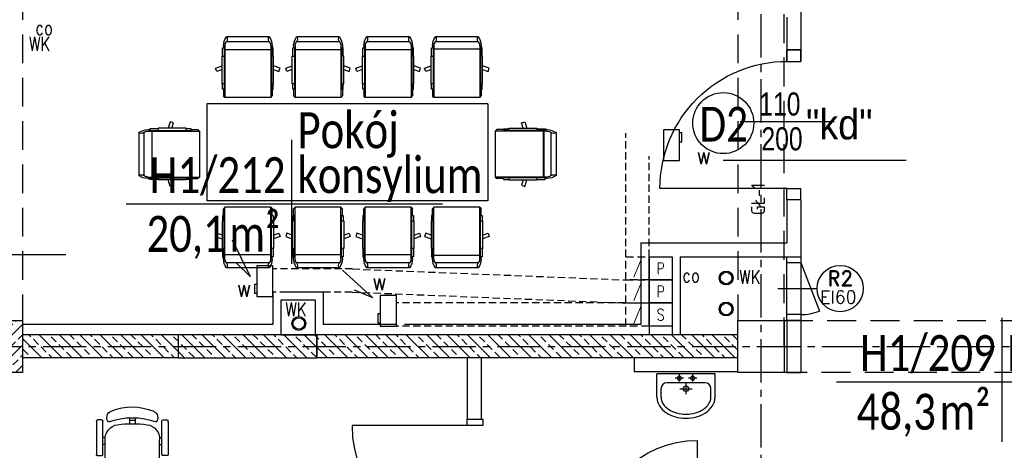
# Model space of a CAD drawing. Header units: millimetres. Extents: x 20447 to 23253, y -8211 to -4238.
# Tile 7 of 18: x 20900 to 21753, y -6215 to -5843. Entities that reach past the tile are written whole.
import ezdxf
from ezdxf.enums import TextEntityAlignment as Align

# ---------------------------------------------------------------- set-up
doc = ezdxf.new("R2010")
doc.units = ezdxf.units.MM
for name, pattern in [('CENTER2', [1.125, 0.75, -0.125, 0.125, -0.125]), ('DASHED', [0.75, 0.5, -0.25]), ('HIDDEN', [0.375, 0.25, -0.125]), ('HIDDEN2', [0.1875, 0.125, -0.0625])]:
    doc.linetypes.add(name, pattern=pattern)
for name, color, linetype in [('_A_metki', 19, 'Continuous'), ('DRZWIOPIS', 250, 'Continuous'), ('GRAWITACJE', 1, 'HIDDEN2'), ('KRESKOWANIE', 250, 'Continuous'), ('ML-opis grzejniki', 1, 'Continuous'), ('NAZWY_POM_ARCHITEKTURA', 7, 'Continuous'), ('opisy', 2, 'Continuous'), ('OSIE', 1, 'CENTER2'), ('PODCIAGI', 251, 'DASHED'), ('s-piony c.o', 1, 'Continuous'), ('SANITARNE', 3, 'Continuous'), ('SCIANY_ŻELBETOWE', 250, 'Continuous'), ('SLUPY', 250, 'Continuous'), ('SLUSARKA', 7, 'Continuous'), ('STOLDRZWI', 7, 'Continuous'), ('TECHNOLOGIA', 5, 'Continuous'), ('wentylatorki', 3, 'Continuous'), ('WIDOK', 250, 'Continuous'), ('WODKAN', 3, 'Continuous')]:
    doc.layers.add(name, color=color, linetype=linetype)
doc.layers.add('ŚCIANY_STARE', color=250, linetype='Continuous', lineweight=25)
doc.styles.add('ARIAL', font='arial.ttf', dxfattribs={"width": 0.9})
doc.styles.add('MM', font='calibri.ttf', dxfattribs={"width": 0.6, "height": 15})
doc.styles.add('ROMAND', font='romand', dxfattribs={"height": 20})
doc.styles.add('ROMANS', font='ROMANS.shx', dxfattribs={"width": 0.6})

# ---------------------------------------------------------------- blocks, each defined once
blk = doc.blocks.new('DRZWI_D11W_90')
for p, q in [((5, 12), (5, 102)), ((50, 40.83), (50, -28.83))]:
    blk.add_line(p, q)
for points in [[(0, 0), (5, 0), (5, 12), (0, 12)], [(95, 0), (100, 0), (100, 12), (95, 12)]]:
    blk.add_lwpolyline(points, close=True)
blk.add_arc((5, 12), 90, 0, 90)
blk = doc.blocks.new('umywalka_50')
for p, q in [((25.2, 0), (-25.2, 0)), ((-25.2, -19.99), (-25.2, 0)), ((25.2, -19.99), (25.2, 0)), ((16.6, -7.54), (-16.6, -7.54)), ((-2.18, -3.63), (-9.46, -3.63)), ((-5.76, -0.52), (-5.76, -6.51)), ((0, -7.66), (0, -17.6)), ((9.41, -3.63), (2.25, -3.63)), ((5.76, -0.52), (5.76, -6.51)), ((-21.6, -19.99), (-21.6, -12.54)), ((-5.31, -12.81), (5.36, -12.81)), ((21.6, -19.99), (21.6, -12.54))]:
    blk.add_line(p, q)
for centre, radius in [((-5.76, -3.63), 1.76), ((5.76, -3.63), 1.76), ((0.02, -12.81), 2.4)]:
    blk.add_circle(centre, radius)
for centre, radius, start, end in [((-16.6, -12.54), 5, 90, 180), ((16.6, -12.54), 5, 0, 90), ((-11.09, -19.99), 14.11, 180, 212.82584), ((-11.09, -19.99), 10.51, 180, 212.82584), ((11.09, -19.99), 10.51, 327.17416, 0), ((11.09, -19.99), 14.11, 327.17416, 0), ((-5.78, -16.57), 20.43, 212.82584, 237.29558), ((-5.78, -16.57), 16.83, 212.82584, 237.29558), ((-2.29, -11.13), 26.89, 237.29558, 255.10609), ((-2.29, -11.13), 23.29, 237.29558, 255.10609), ((0, -2.52), 32.2, 255.10609, 270), ((0, -2.52), 32.2, 270, 284.89391), ((2.29, -11.13), 23.29, 284.89391, 302.70442), ((2.29, -11.13), 26.89, 284.89391, 302.70442), ((5.78, -16.57), 16.83, 302.70442, 327.17416), ((5.78, -16.57), 20.43, 302.70442, 327.17416), ((0, -2.52), 35.8, 255.10609, 270), ((0, -2.52), 35.8, 270, 284.89391)]:
    blk.add_arc(centre, radius, start, end)
blk = doc.blocks.new('A$C7F644541')
at = {"layer": 'SLUSARKA', "ltscale": 50}
for p, q in [((84.85, 164.05), (91.92, 171.12)), ((100.41, 162.63), (91.92, 171.12)), ((93.34, 155.56), (84.85, 164.05)), ((93.34, 155.56), (100.41, 162.63)), ((76.95, 98.4), (27.69, 147.66)), ((0, 79.2), (7.07, 86.27)), ((15.56, 77.78), (7.07, 86.27)), ((0, 79.2), (8.49, 70.71)), ((8.49, 70.71), (15.56, 77.78)), ((15.56, 77.78), (93.34, 0))]:
    blk.add_line(p, q, dxfattribs=at)
blk.add_arc((15.56, 77.78), 110, 315, 45, dxfattribs=at)
at = {"layer": 'ŚCIANY_STARE', "ltscale": 50}
for p, q in [((91.92, 171.12), (100.41, 162.63)), ((0, 79.2), (8.49, 70.71))]:
    blk.add_line(p, q, dxfattribs=at)
blk = doc.blocks.new('*U1666')
at = {"layer": '_A_metki', "color": 1}
for points in [[(50, 21.37), (50, -20)], [(-5.26, 0), (100.46, 0)]]:
    blk.add_lwpolyline(points, dxfattribs=at)
at = {"layer": '_A_metki', "insert": (46.18, -4), "char_height": 12, "width": 19.7618, "attachment_point": 3, "line_spacing_factor": 0.8, "style": 'MM'}
blk.add_mtext('{\\W0.8;m²}', dxfattribs=at)
at = {"layer": '_A_metki', "style": 'MM', "width": 0.8}
for tag, p in [('NAZWA 1', (52, 15)), ('NAZWA 2', (52, 0))]:
    blk.add_attdef(tag, text='', height=12, dxfattribs=at).set_placement(p, align=Align.BOTTOM_LEFT)
for tag, p in [('nr pom.', (48, 0)), ('POW', (24.18, -21.08))]:
    blk.add_attdef(tag, text='', height=12, dxfattribs=at).set_placement(p, align=Align.BOTTOM_RIGHT)
at = {"layer": '_A_metki', "style": 'MM', "oblique": 15, "width": 0.8}
blk.add_attdef('posadzka', text='', height=12, dxfattribs=at).set_placement((52, -4), align=Align.TOP_LEFT)
at = {"layer": '_A_metki', "style": 'MM', "width": 0.8}
blk.add_attdef('POW.', text='', height=12, dxfattribs=at).set_placement((28, -4), align=Align.TOP_RIGHT)
blk = doc.blocks.new('FOTEL_DO_BIURKA1')
at = {"layer": 'TECHNOLOGIA'}
for p, q in [((-30.52, -19.02), (-30.52, 10.27)), ((-30.02, 10.77), (-25.66, 10.77)), ((-25.16, 10.27), (-25.16, -19.02)), ((-23.03, 13.87), (-23.03, -2.93)), ((24.17, 13.87), (24.17, -2.93)), ((26.17, 10.27), (26.17, -19.13)), ((30.97, 10.77), (26.67, 10.77)), ((31.47, -18.13), (31.47, 10.27)), ((-22.96, 1.17), (-25.06, 1.17)), ((24.17, 1.17), (26.27, 1.17)), ((-22.93, -4.83), (-25.13, -4.83)), ((24.07, -4.83), (26.27, -4.83)), ((-1.9, -21.9), (-1.9, -16.72)), ((3.03, -21.9), (3.03, -16.71)), ((-26.16, -20.02), (-29.52, -20.02)), ((3.04, -19.58), (-1.89, -19.58)), ((27.17, -20.13), (29.47, -20.13)), ((29.47, -20.13), (30.47, -20.13)), ((31.47, -18.13), (31.47, -19.13))]:
    blk.add_line(p, q, dxfattribs=at)
for centre, radius, start, end in [((-10.14, 14.92), 12.94, 99.71676, 185.50292), ((0.52, -76.72), 105.2, 82.92886, 97.07114), ((11.29, 14.92), 12.94, 354.49708, 80.28324), ((-30.02, 10.27), 0.5, 90, 180), ((-25.66, 10.27), 0.5, 360, 90), ((26.67, 10.27), 0.5, 90, 180), ((30.97, 10.27), 0.5, 360, 90), ((-10.41, -3.43), 12.63, 178.15894, 261.71383), ((11.55, -3.43), 12.63, 278.28617, 1.84106), ((0.57, 82.57), 99.33, 262.59599, 277.40401), ((-29.52, -19.02), 1, 180, 270), ((-26.16, -19.02), 1, 270, 360), ((-15.78, -22.18), 5.8, 138.43067, 251.02872), ((0.57, 38.88), 60.84, 250.10802, 289.89198), ((16.79, -22.09), 5.85, 292.74239, 39.99086), ((27.17, -19.13), 1, 180, 270), ((30.47, -19.13), 1, 270, 360), ((0.47, 16.44), 47.7, 247.64119, 292.92377)]:
    blk.add_arc(centre, radius, start, end, dxfattribs=at)
blk = doc.blocks.new('A$7E991911233A2D2')
at = {"layer": 'TECHNOLOGIA', "extrusion": (-1.22465e-16, 7.4988e-33, -1)}
for p, q in [((89.26, 388.79), (129.28, 388.79)), ((85.8, 370.81), (85.8, 378.58)), ((85.8, 378.58), (87.34, 378.58)), ((86.5, 380.34), (86.5, 378.58)), ((87.34, 378.58), (87.34, 339.87)), ((87.96, 380.3), (87.96, 332.21)), ((87.96, 377.31), (130.57, 377.31)), ((87.96, 376.79), (130.57, 376.79)), ((87.96, 376.7), (130.57, 376.7)), ((89.26, 384.03), (129.28, 384.03)), ((130.57, 380.3), (130.57, 332.21)), ((132.74, 378.58), (131.2, 378.58)), ((131.2, 378.58), (131.2, 339.87)), ((132.03, 380.34), (132.03, 378.58)), ((132.74, 370.81), (132.74, 378.58)), ((85.22, 370.81), (87.34, 370.81)), ((85.22, 344.79), (85.22, 370.81)), ((87.34, 370.81), (87.34, 344.79)), ((133.31, 370.81), (131.2, 370.81)), ((131.2, 370.81), (131.2, 344.79)), ((133.31, 344.79), (133.31, 370.81)), ((79.22, 359.65), (85.22, 361.6)), ((80.22, 356.55), (79.22, 359.65)), ((85.22, 358.17), (80.22, 356.55)), ((139.32, 359.65), (133.31, 361.6)), ((133.31, 358.17), (138.31, 356.55)), ((138.31, 356.55), (139.32, 359.65)), ((87.34, 344.79), (85.22, 344.79)), ((85.8, 339.87), (85.8, 344.79)), ((87.34, 339.87), (85.8, 339.87)), ((86.5, 339.87), (86.5, 333.67)), ((131.2, 344.79), (133.31, 344.79)), ((131.2, 339.87), (132.74, 339.87)), ((132.03, 339.87), (132.03, 333.67)), ((132.74, 339.87), (132.74, 344.79)), ((87.96, 332.21), (86.5, 333.67)), ((87.96, 332.21), (130.57, 332.21)), ((130.57, 332.21), (132.03, 333.67)), ((29.14, 326.4), (27.19, 320.39)), ((32.24, 325.39), (29.14, 326.4)), ((30.61, 320.39), (32.24, 325.39)), ((152.6, 325.36), (152.6, 63.43)), ((0, 316.36), (0, 276.34)), ((4.76, 316.36), (4.76, 276.34)), ((8.45, 319.12), (10.2, 319.12)), ((8.49, 317.66), (56.58, 317.66)), ((17.98, 319.82), (10.2, 319.82)), ((10.2, 319.82), (10.2, 318.28)), ((10.2, 318.28), (48.91, 318.28)), ((11.48, 317.66), (11.48, 275.05)), ((17.98, 320.39), (17.98, 318.28)), ((43.99, 320.39), (17.98, 320.39)), ((17.98, 318.28), (43.99, 318.28)), ((43.99, 318.28), (43.99, 320.39)), ((48.91, 319.82), (43.99, 319.82)), ((48.91, 318.28), (48.91, 319.82)), ((48.91, 319.12), (55.11, 319.12)), ((56.58, 317.66), (55.11, 319.12)), ((56.58, 317.66), (56.58, 275.05)), ((8.45, 273.58), (10.2, 273.58)), ((8.49, 275.05), (56.58, 275.05)), ((10.2, 272.88), (10.2, 274.42)), ((10.2, 274.42), (48.91, 274.42)), ((17.98, 272.88), (10.2, 272.88)), ((17.98, 272.31), (17.98, 274.42)), ((17.98, 274.42), (43.99, 274.42)), ((43.99, 272.31), (17.98, 272.31)), ((29.14, 266.3), (27.19, 272.31)), ((32.24, 267.31), (29.14, 266.3)), ((30.61, 272.31), (32.24, 267.31)), ((43.99, 274.42), (43.99, 272.31)), ((48.91, 272.88), (43.99, 272.88)), ((48.91, 274.42), (48.91, 272.88)), ((48.91, 273.58), (55.11, 273.58)), ((56.58, 275.05), (55.11, 273.58)), ((29.14, 262.4), (27.19, 256.4)), ((32.24, 261.4), (29.14, 262.4)), ((30.61, 256.4), (32.24, 261.4)), ((0, 252.37), (0, 212.34)), ((4.76, 252.37), (4.76, 212.34)), ((8.45, 255.12), (10.2, 255.12)), ((8.49, 253.66), (56.58, 253.66)), ((17.98, 255.83), (10.2, 255.83)), ((10.2, 255.83), (10.2, 254.28)), ((10.2, 254.28), (48.91, 254.28)), ((12.08, 253.66), (12.08, 211.05)), ((17.98, 256.4), (17.98, 254.28)), ((43.99, 256.4), (17.98, 256.4)), ((17.98, 254.28), (43.99, 254.28)), ((43.99, 254.28), (43.99, 256.4)), ((48.91, 255.83), (43.99, 255.83)), ((48.91, 254.28), (48.91, 255.83)), ((48.91, 255.12), (55.11, 255.12)), ((56.58, 253.66), (55.11, 255.12)), ((56.58, 253.66), (56.58, 211.05)), ((8.49, 211.05), (56.58, 211.05)), ((56.58, 211.05), (55.11, 209.59)), ((8.45, 209.59), (10.2, 209.59)), ((10.2, 208.88), (10.2, 210.43)), ((10.2, 210.43), (48.91, 210.43)), ((17.98, 208.88), (10.2, 208.88)), ((17.98, 208.31), (17.98, 210.43)), ((17.98, 210.43), (43.99, 210.43)), ((43.99, 208.31), (17.98, 208.31)), ((29.14, 202.31), (27.19, 208.31)), ((32.24, 203.31), (29.14, 202.31)), ((30.61, 208.31), (32.24, 203.31)), ((43.99, 210.43), (43.99, 208.31)), ((48.91, 208.88), (43.99, 208.88)), ((48.91, 210.43), (48.91, 208.88)), ((48.91, 209.59), (55.11, 209.59)), ((29.14, 197.02), (27.19, 191.01)), ((32.24, 196.01), (29.14, 197.02)), ((30.61, 191.01), (32.24, 196.01)), ((0, 186.98), (0, 146.95)), ((0.15, 186.87), (0.15, 147.06)), ((4.76, 186.98), (4.76, 146.95)), ((8.45, 189.73), (10.2, 189.73)), ((8.49, 188.27), (56.58, 188.27)), ((17.98, 190.44), (10.2, 190.44)), ((10.2, 190.44), (10.2, 188.89)), ((10.2, 188.89), (48.91, 188.89)), ((12.08, 188.27), (12.08, 145.66)), ((17.98, 191.01), (17.98, 188.89)), ((43.99, 191.01), (17.98, 191.01)), ((17.98, 188.89), (43.99, 188.89)), ((43.99, 188.89), (43.99, 191.01)), ((48.91, 190.44), (43.99, 190.44)), ((48.91, 188.89), (48.91, 190.44)), ((48.91, 189.73), (55.11, 189.73)), ((56.58, 188.27), (55.11, 189.73)), ((56.58, 188.27), (56.58, 145.66)), ((8.45, 144.2), (10.2, 144.2)), ((8.49, 145.66), (56.58, 145.66)), ((10.2, 143.5), (10.2, 145.04)), ((10.2, 145.04), (48.91, 145.04)), ((17.98, 143.5), (10.2, 143.5)), ((17.98, 142.92), (17.98, 145.04)), ((17.98, 145.04), (43.99, 145.04)), ((43.99, 142.92), (17.98, 142.92)), ((29.14, 136.92), (27.19, 142.92)), ((32.24, 137.92), (29.14, 136.92)), ((30.61, 142.92), (32.24, 137.92)), ((43.99, 145.04), (43.99, 142.92)), ((48.91, 143.5), (43.99, 143.5)), ((48.91, 145.04), (48.91, 143.5)), ((48.91, 144.2), (55.11, 144.2)), ((56.58, 145.66), (55.11, 144.2)), ((29.14, 131.63), (27.19, 125.62)), ((32.24, 130.62), (29.14, 131.63)), ((30.61, 125.62), (32.24, 130.62)), ((0, 121.59), (0, 81.57)), ((4.76, 121.59), (4.76, 81.57)), ((8.45, 124.35), (10.2, 124.35)), ((8.49, 122.88), (56.58, 122.88)), ((17.98, 125.05), (10.2, 125.05)), ((10.2, 125.05), (10.2, 123.51)), ((10.2, 123.51), (48.91, 123.51)), ((12.08, 122.88), (12.08, 80.28)), ((17.98, 125.62), (17.98, 123.51)), ((43.99, 125.62), (17.98, 125.62)), ((17.98, 123.51), (43.99, 123.51)), ((43.99, 123.51), (43.99, 125.62)), ((48.91, 125.05), (43.99, 125.05)), ((48.91, 123.51), (48.91, 125.05)), ((48.91, 124.35), (55.11, 124.35)), ((56.58, 122.88), (55.11, 124.35)), ((56.58, 122.88), (56.58, 80.28)), ((8.45, 78.81), (10.2, 78.81)), ((8.49, 80.28), (56.58, 80.28)), ((10.2, 78.11), (10.2, 79.65)), ((10.2, 79.65), (48.91, 79.65)), ((17.98, 78.11), (10.2, 78.11)), ((17.98, 77.54), (17.98, 79.65)), ((17.98, 79.65), (43.99, 79.65)), ((43.99, 77.54), (17.98, 77.54)), ((29.14, 71.53), (27.19, 77.54)), ((30.61, 77.54), (32.24, 72.54)), ((43.99, 79.65), (43.99, 77.54)), ((48.91, 78.11), (43.99, 78.11)), ((48.91, 79.65), (48.91, 78.11)), ((48.91, 78.81), (55.11, 78.81)), ((56.58, 80.28), (55.11, 78.81)), ((32.24, 72.54), (29.14, 71.53)), ((87.96, 56.58), (86.5, 55.11)), ((86.5, 48.91), (86.5, 55.11)), ((87.96, 56.58), (130.57, 56.58)), ((87.96, 8.49), (87.96, 56.58)), ((130.57, 8.49), (130.57, 56.58)), ((130.57, 56.58), (132.03, 55.11)), ((132.03, 48.91), (132.03, 55.11)), ((87.34, 48.91), (85.8, 48.91)), ((85.8, 48.91), (85.8, 43.99)), ((87.34, 10.2), (87.34, 48.91)), ((131.2, 10.2), (131.2, 48.91)), ((131.2, 48.91), (132.74, 48.91)), ((132.74, 48.91), (132.74, 43.99)), ((87.34, 43.99), (85.22, 43.99)), ((85.22, 43.99), (85.22, 17.98)), ((87.34, 17.98), (87.34, 43.99)), ((131.2, 17.98), (131.2, 43.99)), ((131.2, 43.99), (133.31, 43.99)), ((133.31, 43.99), (133.31, 17.98)), ((80.22, 32.24), (79.22, 29.14)), ((79.22, 29.14), (85.22, 27.19)), ((85.22, 30.61), (80.22, 32.24)), ((133.31, 30.61), (138.31, 32.24)), ((139.32, 29.14), (133.31, 27.19)), ((138.31, 32.24), (139.32, 29.14)), ((85.22, 17.98), (87.34, 17.98)), ((85.8, 17.98), (85.8, 10.2)), ((85.8, 10.2), (87.34, 10.2)), ((86.5, 8.45), (86.5, 10.2)), ((87.96, 12.08), (130.57, 12.08)), ((133.31, 17.98), (131.2, 17.98)), ((132.74, 10.2), (131.2, 10.2)), ((132.03, 8.45), (132.03, 10.2)), ((132.74, 17.98), (132.74, 10.2)), ((89.26, 4.76), (129.28, 4.76)), ((89.26, 0), (129.28, 0))]:
    blk.add_line(p, q, dxfattribs=at)
at = {"layer": 'TECHNOLOGIA'}
for p, q in [((62.6, 325.36), (152.6, 325.36)), ((62.6, 325.36), (62.6, 63.43)), ((62.6, 63.43), (152.6, 63.43))]:
    blk.add_line(p, q, dxfattribs=at)
at = {"layer": 'TECHNOLOGIA', "extrusion": (1.22465e-16, 7.4988e-33, -1)}
for p, q in [((182.96, 325.39), (186.05, 326.4)), ((184.58, 320.39), (182.96, 325.39)), ((186.05, 326.4), (188.01, 320.39)), ((158.62, 317.66), (160.08, 319.12)), ((158.62, 317.66), (158.62, 275.05)), ((206.71, 317.66), (158.62, 317.66)), ((166.28, 319.12), (160.08, 319.12)), ((166.28, 318.28), (166.28, 319.82)), ((166.28, 319.82), (171.2, 319.82)), ((204.99, 318.28), (166.28, 318.28)), ((171.2, 318.28), (171.2, 320.39)), ((171.2, 320.39), (197.22, 320.39)), ((197.22, 318.28), (171.2, 318.28)), ((197.22, 320.39), (197.22, 318.28)), ((197.22, 319.82), (204.99, 319.82)), ((203.72, 317.66), (203.72, 275.05)), ((204.99, 319.82), (204.99, 318.28)), ((206.75, 319.12), (204.99, 319.12)), ((210.44, 316.36), (210.44, 276.34)), ((215.2, 316.36), (215.2, 276.34)), ((206.71, 275.05), (158.62, 275.05)), ((158.62, 275.05), (160.08, 273.58)), ((166.28, 273.58), (160.08, 273.58)), ((204.99, 274.42), (166.28, 274.42)), ((166.28, 274.42), (166.28, 272.88)), ((166.28, 272.88), (171.2, 272.88)), ((197.22, 274.42), (171.2, 274.42)), ((171.2, 274.42), (171.2, 272.31)), ((171.2, 272.31), (197.22, 272.31)), ((184.58, 272.31), (182.96, 267.31)), ((182.96, 267.31), (186.05, 266.3)), ((186.05, 266.3), (188.01, 272.31)), ((197.22, 272.31), (197.22, 274.42)), ((197.22, 272.88), (204.99, 272.88)), ((204.99, 272.88), (204.99, 274.42)), ((206.75, 273.58), (204.99, 273.58)), ((182.96, 261.4), (186.05, 262.4)), ((184.58, 256.4), (182.96, 261.4)), ((186.05, 262.4), (188.01, 256.4)), ((158.62, 253.66), (160.08, 255.12)), ((158.62, 253.66), (158.62, 211.05)), ((206.71, 253.66), (158.62, 253.66)), ((166.28, 255.12), (160.08, 255.12)), ((166.28, 254.28), (166.28, 255.83)), ((166.28, 255.83), (171.2, 255.83)), ((204.99, 254.28), (166.28, 254.28)), ((171.2, 254.28), (171.2, 256.4)), ((171.2, 256.4), (197.22, 256.4)), ((197.22, 254.28), (171.2, 254.28)), ((197.22, 256.4), (197.22, 254.28)), ((197.22, 255.83), (204.99, 255.83)), ((203.11, 253.66), (203.11, 211.05)), ((204.99, 255.83), (204.99, 254.28)), ((206.75, 255.12), (204.99, 255.12)), ((210.44, 252.37), (210.44, 212.34)), ((215.2, 252.37), (215.2, 212.34)), ((206.71, 211.05), (158.62, 211.05)), ((158.62, 211.05), (160.08, 209.59)), ((166.28, 209.59), (160.08, 209.59)), ((204.99, 210.43), (166.28, 210.43)), ((166.28, 210.43), (166.28, 208.88)), ((166.28, 208.88), (171.2, 208.88)), ((197.22, 210.43), (171.2, 210.43)), ((171.2, 210.43), (171.2, 208.31)), ((171.2, 208.31), (197.22, 208.31)), ((184.58, 208.31), (182.96, 203.31)), ((182.96, 203.31), (186.05, 202.31)), ((186.05, 202.31), (188.01, 208.31)), ((197.22, 208.31), (197.22, 210.43)), ((197.22, 208.88), (204.99, 208.88)), ((204.99, 208.88), (204.99, 210.43)), ((206.75, 209.59), (204.99, 209.59)), ((182.96, 196.01), (186.05, 197.02)), ((184.58, 191.01), (182.96, 196.01)), ((186.05, 197.02), (188.01, 191.01)), ((158.62, 188.27), (160.08, 189.73)), ((158.62, 188.27), (158.62, 145.66)), ((206.71, 188.27), (158.62, 188.27)), ((166.28, 189.73), (160.08, 189.73)), ((166.28, 188.89), (166.28, 190.44)), ((166.28, 190.44), (171.2, 190.44)), ((204.99, 188.89), (166.28, 188.89)), ((171.2, 188.89), (171.2, 191.01)), ((171.2, 191.01), (197.22, 191.01)), ((197.22, 188.89), (171.2, 188.89)), ((197.22, 191.01), (197.22, 188.89)), ((197.22, 190.44), (204.99, 190.44)), ((203.11, 188.27), (203.11, 145.66)), ((204.99, 190.44), (204.99, 188.89)), ((206.75, 189.73), (204.99, 189.73)), ((210.44, 186.98), (210.44, 146.95)), ((215.04, 186.87), (215.04, 147.06)), ((215.2, 186.98), (215.2, 146.95)), ((206.71, 145.66), (158.62, 145.66)), ((158.62, 145.66), (160.08, 144.2)), ((166.28, 144.2), (160.08, 144.2)), ((204.99, 145.04), (166.28, 145.04)), ((166.28, 145.04), (166.28, 143.5)), ((166.28, 143.5), (171.2, 143.5)), ((197.22, 145.04), (171.2, 145.04)), ((171.2, 145.04), (171.2, 142.92)), ((171.2, 142.92), (197.22, 142.92)), ((184.58, 142.92), (182.96, 137.92)), ((182.96, 137.92), (186.05, 136.92)), ((186.05, 136.92), (188.01, 142.92)), ((197.22, 142.92), (197.22, 145.04)), ((197.22, 143.5), (204.99, 143.5)), ((204.99, 143.5), (204.99, 145.04)), ((206.75, 144.2), (204.99, 144.2)), ((182.96, 130.62), (186.05, 131.63)), ((184.58, 125.62), (182.96, 130.62)), ((186.05, 131.63), (188.01, 125.62)), ((158.62, 122.88), (160.08, 124.35)), ((158.62, 122.88), (158.62, 80.28)), ((206.71, 122.88), (158.62, 122.88)), ((166.28, 124.35), (160.08, 124.35)), ((166.28, 123.51), (166.28, 125.05)), ((166.28, 125.05), (171.2, 125.05)), ((204.99, 123.51), (166.28, 123.51)), ((171.2, 123.51), (171.2, 125.62)), ((171.2, 125.62), (197.22, 125.62)), ((197.22, 123.51), (171.2, 123.51)), ((197.22, 125.62), (197.22, 123.51)), ((197.22, 125.05), (204.99, 125.05)), ((203.11, 122.88), (203.11, 80.28)), ((204.99, 125.05), (204.99, 123.51)), ((206.75, 124.35), (204.99, 124.35)), ((210.44, 121.59), (210.44, 81.57)), ((215.2, 121.59), (215.2, 81.57)), ((206.71, 80.28), (158.62, 80.28)), ((158.62, 80.28), (160.08, 78.81)), ((166.28, 78.81), (160.08, 78.81)), ((204.99, 79.65), (166.28, 79.65)), ((166.28, 79.65), (166.28, 78.11)), ((166.28, 78.11), (171.2, 78.11)), ((197.22, 79.65), (171.2, 79.65)), ((171.2, 79.65), (171.2, 77.54)), ((171.2, 77.54), (197.22, 77.54)), ((184.58, 77.54), (182.96, 72.54)), ((186.05, 71.53), (188.01, 77.54)), ((197.22, 77.54), (197.22, 79.65)), ((197.22, 78.11), (204.99, 78.11)), ((204.99, 78.11), (204.99, 79.65)), ((206.75, 78.81), (204.99, 78.81)), ((182.96, 72.54), (186.05, 71.53))]:
    blk.add_line(p, q, dxfattribs=at)
at = {"layer": 'TECHNOLOGIA', "extrusion": (-1.22465e-16, 7.4988e-33, -1)}
for centre, radius, start, end in [((-103.5, 379.47), 17.02, 2.91496, 33.187), ((-86.16, 386.41), 3.91, 142.5, 217.5), ((-132.38, 386.41), 3.91, 322.5, 37.5), ((-115.04, 379.47), 17.02, 146.813, 177.08504), ((-93.08, 380.62), 5.13, 356.44908, 41.73382), ((-125.45, 380.62), 5.13, 138.26618, 183.55092), ((-9.31, 302.12), 17.02, 56.813, 87.08504), ((-2.38, 319.46), 3.91, 232.5, 307.5), ((-8.17, 312.54), 5.13, 48.26618, 93.55092), ((-2.38, 273.24), 3.91, 52.5, 127.5), ((-9.31, 290.58), 17.02, 272.91496, 303.187), ((-8.17, 280.17), 5.13, 266.44908, 311.73382), ((-9.31, 238.13), 17.02, 56.813, 87.08504), ((-2.38, 255.47), 3.91, 232.5, 307.5), ((-8.17, 248.54), 5.13, 48.26618, 93.55092), ((-2.38, 209.24), 3.91, 52.5, 127.5), ((-9.31, 226.58), 17.02, 272.91496, 303.187), ((-8.17, 216.17), 5.13, 266.44908, 311.73382), ((-9.31, 172.74), 17.02, 56.813, 87.08504), ((-2.38, 190.08), 3.91, 232.5, 307.5), ((-8.17, 183.15), 5.13, 48.26618, 93.55092), ((-2.38, 143.86), 3.91, 52.5, 127.5), ((-9.31, 161.2), 17.02, 272.91496, 303.187), ((-8.17, 150.78), 5.13, 266.44908, 311.73382), ((-9.31, 107.35), 17.02, 56.813, 87.08504), ((-2.38, 124.69), 3.91, 232.5, 307.5), ((-8.17, 117.77), 5.13, 48.26618, 93.55092), ((-2.38, 78.47), 3.91, 52.5, 127.5), ((-9.31, 95.81), 17.02, 272.91496, 303.187), ((-8.17, 85.39), 5.13, 266.44908, 311.73382), ((-103.5, 9.31), 17.02, 326.813, 357.08504), ((-93.08, 8.17), 5.13, 318.26618, 3.55092), ((-86.16, 2.38), 3.91, 142.5, 217.5), ((-132.38, 2.38), 3.91, 322.5, 37.5), ((-125.45, 8.17), 5.13, 176.44908, 221.73382), ((-115.04, 9.31), 17.02, 182.91496, 213.187)]:
    blk.add_arc(centre, radius, start, end, dxfattribs=at)
at = {"layer": 'TECHNOLOGIA', "extrusion": (1.22465e-16, 7.4988e-33, -1)}
for centre, radius, start, end in [((-207.03, 312.54), 5.13, 86.44908, 131.73382), ((-205.88, 302.12), 17.02, 92.91496, 123.187), ((-212.82, 319.46), 3.91, 232.5, 307.5), ((-207.03, 280.17), 5.13, 228.26618, 273.55092), ((-205.88, 290.58), 17.02, 236.813, 267.08504), ((-212.82, 273.24), 3.91, 52.5, 127.5), ((-207.03, 248.54), 5.13, 86.44908, 131.73382), ((-205.88, 238.13), 17.02, 92.91496, 123.187), ((-212.82, 255.47), 3.91, 232.5, 307.5), ((-207.03, 216.17), 5.13, 228.26618, 273.55092), ((-205.88, 226.58), 17.02, 236.813, 267.08504), ((-212.82, 209.24), 3.91, 52.5, 127.5), ((-207.03, 183.15), 5.13, 86.44908, 131.73382), ((-205.88, 172.74), 17.02, 92.91496, 123.187), ((-212.82, 190.08), 3.91, 232.5, 307.5), ((-207.03, 150.78), 5.13, 228.26618, 273.55092), ((-205.88, 161.2), 17.02, 236.813, 267.08504), ((-212.82, 143.86), 3.91, 52.5, 127.5), ((-207.03, 117.77), 5.13, 86.44908, 131.73382), ((-205.88, 107.35), 17.02, 92.91496, 123.187), ((-212.82, 124.69), 3.91, 232.5, 307.5), ((-212.82, 78.47), 3.91, 52.5, 127.5), ((-207.03, 85.39), 5.13, 228.26618, 273.55092), ((-205.88, 95.81), 17.02, 236.813, 267.08504)]:
    blk.add_arc(centre, radius, start, end, dxfattribs=at)
blk = doc.blocks.new('SZACHT_SUFIT')
at = {"linetype": 'HIDDEN', "ltscale": 26.5}
for p, q in [((0, 0), (0, 20)), ((0, 20), (20, 20)), ((20, 20), (20, 0)), ((20, 0), (0, 0))]:
    blk.add_line(p, q, dxfattribs=at)
at = {"style": 'ROMANS', "width": 0.8}
blk.add_attdef('5', text='', height=10, dxfattribs=at).set_placement((10.01, 9.93), align=Align.MIDDLE)
blk = doc.blocks.new('A$C4D6E149D')
at = {"layer": 'wentylatorki', "linetype": 'Continuous'}
for p, q in [((16, 2), (16, 0)), ((16, 0), (24, 0)), ((24, 2), (24, 0))]:
    blk.add_line(p, q, dxfattribs=at)
blk.add_lwpolyline([(0, 2), (26.5, 2), (26.5, 16), (0, 16)], close=True, dxfattribs=at)

msp = doc.modelspace()

# ---------------------------------------------------------------- hatches: boundary and pattern name
at = {"layer": 'KRESKOWANIE'}
h = msp.add_hatch(dxfattribs=at)
h.set_pattern_fill('BRASS', color=256, scale=50, angle=45, style=0)
h.set_pattern_definition([(45, (38061.459, -8976.495), (-8.838835, 8.838835), []), (45, (38057.04, -8972.075), (-8.838835, 8.838835), [6.25, -3.125])])
h.paths.add_polyline_path([(20882.49, -6102.98), (20862.49, -6102.98), (20862.49, -6125.48), (20882.49, -6125.48)])
h.paths.add_polyline_path([(20902.49, -6102.98), (20882.49, -6102.98), (20882.49, -6125.48), (20902.49, -6125.48)])
h.paths.add_polyline_path([(20902.49, -6125.48), (20882.49, -6125.48), (20882.49, -6147.98), (20902.49, -6147.98)])
h.paths.add_polyline_path([(20882.49, -6125.48), (20862.49, -6125.48), (20862.49, -6147.98), (20882.49, -6147.98)])
h = msp.add_hatch(dxfattribs=at)
h.set_pattern_fill('BRASS', color=256, scale=50, angle=315, style=0)
h.set_pattern_definition([(315, (38061.459, -8976.495), (8.838835, 8.838835), []), (315, (38065.879, -8972.075), (8.838835, 8.838835), [6.25, -3.125])])
h.paths.add_polyline_path([(21522.49, -6115.48), (20902.49, -6115.48), (20902.49, -6135.48), (21522.49, -6135.48)])
h.paths.add_polyline_path([(21061.91, -6134.31), (21061.91, -6116.65), (21079.91, -6116.65), (21079.91, -6134.31)], flags=24)

# ---------------------------------------------------------------- linework, layer by layer
for p, q in [((21524.54, -5930.79), (21594.2, -5930.79)), ((21287.99, -6194.03), (21188.09, -6194.03))]:
    msp.add_line(p, q)
msp.add_lwpolyline([(21301.31, -6188.48), (21301.31, -6194.03), (21287.99, -6194.03), (21287.99, -6188.48)], close=True)
msp.add_arc((21287.99, -6194.03), 99.9, 180, 270)
at = {"layer": 'DRZWIOPIS', "color": 250}
msp.add_line((21536.16, -5930.79), (21576.16, -5930.79), dxfattribs=at)
at = {"layer": 'DRZWIOPIS', "color": 1}
msp.add_circle((21509.8, -5932.25), 26.4, dxfattribs=at)
at = {"layer": 'DRZWIOPIS'}
msp.add_circle((21611.11, -6075.48), 20, dxfattribs=at)
msp.add_circle((21611.11, -6075.48), 20, dxfattribs=at)
at = {"layer": 'GRAWITACJE', "linetype": 'HIDDEN2', "ltscale": 50}
for p, q in [((21425.49, -6047.98), (21425.49, -5940.98)), ((21445.49, -6047.98), (21445.49, -5960.98)), ((21188.49, -6058.48), (21119.49, -6058.48)), ((21188.49, -6058.48), (21425.49, -6067.99)), ((21188.09, -6078.48), (21119.49, -6078.48)), ((21188.09, -6078.48), (21424.25, -6087.96)), ((21425.49, -6087.94), (21226.49, -6087.94)), ((21425.49, -6087.96), (21424.25, -6087.96)), ((21425.49, -6107.94), (21226.49, -6107.94))]:
    msp.add_line(p, q, dxfattribs=at)
at = {"layer": 'GRAWITACJE', "color": 3, "linetype": 'Continuous'}
for p, q in [((21084.06, -6033.28), (21099.91, -6064.96)), ((21099.91, -6064.96), (21087.6, -6053.31)), ((21179.87, -6059.53), (21206.09, -6083.35)), ((21206.09, -6083.35), (21190.35, -6076.69))]:
    msp.add_line(p, q, dxfattribs=at)
at = {"layer": 'GRAWITACJE', "linetype": 'Continuous', "ltscale": 50}
for points in [[(21445.49, -6047.98), (21465.49, -6047.98), (21465.49, -6067.96), (21445.49, -6067.96)], [(21445.49, -6067.96), (21465.49, -6067.96), (21465.49, -6087.94), (21445.49, -6087.94)], [(21445.49, -6087.94), (21465.49, -6087.94), (21465.49, -6107.93), (21445.49, -6107.93)]]:
    msp.add_lwpolyline(points, close=True, dxfattribs=at)
at = {"layer": 'NAZWY_POM_ARCHITEKTURA'}
for p, q in [((21668.45, -5964.68), (21509.68, -5964.68)), ((20704.81, -6046.06), (20939.93, -6046.06))]:
    msp.add_line(p, q, dxfattribs=at)
at = {"layer": 'OSIE', "ltscale": 50}
for p, q in [((21542.49, -4319.3), (21542.49, -7995.09)), ((21542.49, -4319.3), (21542.49, -7995.09)), ((20526.54, -6125.49), (22738.76, -6125.48))]:
    msp.add_line(p, q, dxfattribs=at)
at = {"layer": 'PODCIAGI', "ltscale": 50}
for p, q in [((20902.49, -4467.98), (20902.49, -6102.98)), ((21522.49, -4467.98), (21522.49, -6102.98)), ((21562.49, -6125.49), (21562.49, -4467.98)), ((21562.49, -6102.98), (22182.49, -6102.98)), ((22182.49, -6147.98), (21562.49, -6147.98))]:
    msp.add_line(p, q, dxfattribs=at)
at = {"layer": 'SCIANY_ŻELBETOWE'}
for p, q in [((21037.49, -6115.48), (20902.49, -6115.48)), ((21037.49, -6115.48), (20902.49, -6115.48)), ((21037.49, -6115.48), (21037.49, -6135.48)), ((21522.49, -6115.48), (21157.49, -6115.48)), ((21157.49, -6115.48), (21157.49, -6135.48)), ((21522.49, -6115.48), (21157.49, -6115.48)), ((21522.49, -6115.48), (21428.49, -6115.48)), ((21522.49, -6115.48), (21428.49, -6115.48)), ((21037.49, -6135.48), (20902.49, -6135.48)), ((21522.49, -6135.48), (21157.49, -6135.48))]:
    msp.add_line(p, q, dxfattribs=at)
msp.add_lwpolyline([(21037.49, -6135.48), (21157.49, -6135.48), (21157.49, -6115.48), (21037.49, -6115.48)], close=True, dxfattribs=at)
at = {"layer": 'SLUPY'}
for points in [[(20862.49, -6102.98), (20902.49, -6102.98), (20902.49, -6147.98), (20862.49, -6147.98)], [(21522.49, -6102.98), (21562.49, -6102.98), (21562.49, -6147.98), (21522.49, -6147.98)]]:
    msp.add_lwpolyline(points, close=True, dxfattribs=at)
at = {"layer": 'STOLDRZWI'}
for p, q in [((21576.99, -6052.98), (21593.09, -6095)), ((21576.99, -6052.98), (21593.09, -6095)), ((21557.19, -6075.48), (21591.11, -6075.48)), ((21557.19, -6075.48), (21591.11, -6075.48))]:
    msp.add_line(p, q, dxfattribs=at)
for points in [[(21564.99, -6102.98), (21564.99, -6047.98), (21576.99, -6047.98), (21576.99, -6102.98)], [(21564.99, -6102.98), (21564.99, -6047.98), (21576.99, -6047.98), (21576.99, -6102.98)], [(21564.99, -6097.98), (21564.99, -6052.98), (21576.99, -6052.98), (21576.99, -6097.98)], [(21564.99, -6097.98), (21564.99, -6052.98), (21576.99, -6052.98), (21576.99, -6097.98)]]:
    msp.add_lwpolyline(points, close=True, dxfattribs=at)
msp.add_arc((21576.99, -6052.98), 45, 270, 290.96972, dxfattribs=at)
msp.add_arc((21576.99, -6052.98), 45, 270, 290.96972, dxfattribs=at)
at = {"layer": 'WIDOK'}
for p in [(21432.49, -6135.48), (21522.49, -6147.48)]:
    msp.add_line(p, (21432.49, -6147.48), dxfattribs=at)
at = {"layer": 'WODKAN'}
for centre, radius in [((21512.3, -6066.31), 6), ((21512.3, -6066.31), 6), ((21512.3, -6066.31), 5), ((21512.3, -6066.31), 5), ((21512.3, -6093.15), 6), ((21512.3, -6093.15), 6), ((21512.3, -6093.15), 5), ((21512.3, -6093.15), 5), ((21141.92, -6105.7), 6), ((21141.92, -6105.7), 6), ((21141.92, -6105.7), 5), ((21141.92, -6105.7), 5)]:
    msp.add_circle(centre, radius, dxfattribs=at)
at = {"layer": 'ŚCIANY_STARE'}
for p, q in [((21576.99, -5795.98), (21576.99, -5878.78)), ((21564.99, -5840.48), (21564.99, -5878.78)), ((21564.99, -5998.78), (21564.99, -6035.98)), ((21576.99, -5998.78), (21576.99, -6047.98)), ((21564.99, -6030.98), (21564.99, -6035.98)), ((21576.99, -6030.98), (21576.99, -6047.98)), ((21438.49, -6035.98), (21564.99, -6035.98)), ((21438.49, -6035.98), (21438.49, -6106.48)), ((21438.49, -6035.98), (21564.99, -6035.98)), ((21438.49, -6035.98), (21438.49, -6106.48)), ((21445.49, -6047.98), (21465.49, -6047.98)), ((21445.49, -6047.98), (21445.49, -6115.48)), ((21445.49, -6047.98), (21465.49, -6047.98)), ((21445.49, -6047.98), (21445.49, -6115.48)), ((21465.49, -6047.98), (21465.49, -6115.48)), ((21465.49, -6047.98), (21465.49, -6115.48)), ((21472.49, -6047.98), (21576.99, -6047.98)), ((21472.49, -6047.98), (21472.49, -6115.48)), ((21472.49, -6047.98), (21576.99, -6047.98)), ((21472.49, -6047.98), (21472.49, -6115.48)), ((21012.49, -6106.48), (20902.49, -6106.48)), ((21012.49, -6106.48), (20902.49, -6106.48)), ((21119.49, -6106.48), (21012.49, -6106.48)), ((21119.49, -6106.48), (21012.49, -6106.48)), ((21226.49, -6106.48), (21163.49, -6106.48)), ((21226.49, -6106.48), (21163.49, -6106.48)), ((21333.49, -6106.48), (21233.49, -6106.48)), ((21333.49, -6106.48), (21233.49, -6106.48)), ((21438.49, -6106.48), (21333.49, -6106.48)), ((21438.49, -6106.48), (21333.49, -6106.48)), ((21564.99, -6102.98), (21576.99, -6102.98)), ((21564.99, -6102.98), (21564.99, -6147.98)), ((21564.99, -6102.98), (21576.99, -6102.98)), ((21576.99, -6102.98), (21576.99, -6147.98)), ((21287.99, -6135.48), (21287.99, -6188.48)), ((21299.99, -6135.48), (21299.99, -6188.48)), ((21564.99, -6147.98), (21576.99, -6147.98))]:
    msp.add_line(p, q, dxfattribs=at)
for points in [[(21119.49, -6078.48), (21119.49, -6106.48)], [(21119.49, -6078.48), (21119.49, -6106.48)], [(21163.49, -6106.48), (21163.49, -6078.48), (21126.49, -6078.48)], [(21163.49, -6106.48), (21163.49, -6078.48), (21126.49, -6078.48)]]:
    msp.add_lwpolyline(points, dxfattribs=at)
msp.add_lwpolyline([(21126.49, -6115.48), (21156.49, -6115.48), (21156.49, -6085.48), (21126.49, -6085.48)], close=True, dxfattribs=at)
msp.add_lwpolyline([(21126.49, -6115.48), (21156.49, -6115.48), (21156.49, -6085.48), (21126.49, -6085.48)], close=True, dxfattribs=at)

# ---------------------------------------------------------------- block references
at = {"layer": '_A_metki'}
ref = msp.add_blockref('*U1666', (21006.02, -6002.18), dxfattribs=dict(at, xscale=2.592, yscale=2.592, zscale=2.592))
ref.add_attrib('NAZWA 2', 'konsylium', dxfattribs={"height": 31.104, "style": 'MM', "width": 0.8}).set_placement((21140.81, -6002.18), align=Align.BOTTOM_LEFT)
ref.add_attrib('NAZWA 1', 'Pokój', dxfattribs={"height": 31.104, "style": 'MM', "width": 0.8}).set_placement((21140.81, -5963.3), align=Align.BOTTOM_LEFT)
ref.add_attrib('nr pom.', 'H1/212', dxfattribs={"height": 31.104, "style": 'MM', "width": 0.8}).set_placement((21130.44, -6002.18), align=Align.BOTTOM_RIGHT)
ref.add_attrib('POW.', '20,1', dxfattribs={"height": 31.104, "style": 'MM', "width": 0.8}).set_placement((21078.6, -6012.55), align=Align.TOP_RIGHT)
ref = msp.add_blockref('*U1666', (21621.53, -6156.17), dxfattribs=dict(at, xscale=2.592, yscale=2.592, zscale=2.592))
ref.add_attrib('NAZWA 2', 'Korytarz', dxfattribs={"height": 31.104, "style": 'MM', "width": 0.8}).set_placement((21756.31, -6156.17), align=Align.BOTTOM_LEFT)
ref.add_attrib('nr pom.', 'H1/209', dxfattribs={"height": 31.104, "style": 'MM', "width": 0.8}).set_placement((21745.94, -6156.17), align=Align.BOTTOM_RIGHT)
ref.add_attrib('POW.', '48,3', dxfattribs={"height": 31.104, "style": 'MM', "width": 0.8}).set_placement((21694.1, -6166.53), align=Align.TOP_RIGHT)
at = {"layer": 'GRAWITACJE'}
for p in [(21425.49, -6067.98), (21425.49, -6087.96), (21425.49, -6107.94)]:
    msp.add_blockref('SZACHT_SUFIT', p, dxfattribs=at).add_auto_attribs({'5': '/'})
at = {"layer": 'SANITARNE'}
msp.add_blockref('umywalka_50', (21477.49, -6149.37), dxfattribs=at)
at = {"layer": 'SLUSARKA', "ltscale": 50, "xscale": -1, "rotation": 315.0000000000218}
msp.add_blockref('A$C7F644541', (21520.99, -6054.78), dxfattribs=at)
at = {"layer": 'STOLDRZWI', "xscale": -1}
msp.add_blockref('DRZWI_D11W_90', (21492.49, -6308.84), dxfattribs=at)
at = {"layer": 'TECHNOLOGIA', "lineweight": 0, "ltscale": 0.5, "xscale": 0.9300000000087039, "yscale": 0.9300000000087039, "zscale": 0.9300000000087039, "rotation": 270}
msp.add_blockref('A$7E991911233A2D2', (21003.31, -5857.46), dxfattribs=at)
at = {"layer": 'TECHNOLOGIA', "lineweight": 0, "xscale": -1, "rotation": 179.9999999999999}
msp.add_blockref('FOTEL_DO_BIURKA1', (20997.14, -6209.2), dxfattribs=at)
at = {"layer": 'wentylatorki', "linetype": 'Continuous'}
for p, rotation in [((21473.99, -5964.47), 90), ((21103.49, -6055.84), 270), ((21210.49, -6081.44), 270)]:
    msp.add_blockref('A$C4D6E149D', p, dxfattribs=dict(at, rotation=rotation))

# ---------------------------------------------------------------- texts
at = {"layer": 'DRZWIOPIS', "color": 250, "width": 0.8}
for s, p in [('110', (21558.85, -5925.69)), ('200', (21560.73, -5955.84))]:
    msp.add_text(s, height=20, dxfattribs=at).set_placement(p, align=Align.CENTER)
at = {"layer": 'DRZWIOPIS', "style": 'ROMAND'}
msp.add_text('EI60', height=11, dxfattribs=at).set_placement((21593.77, -6088.27))
msp.add_text('EI60', height=11, dxfattribs=at).set_placement((21593.77, -6088.27))
at = {"layer": 'DRZWIOPIS', "color": 250, "style": 'MM', "width": 0.8}
msp.add_attdef('D2', text='oznaczenie', height=30, dxfattribs=at).set_placement((21510.25, -5933.17), align=Align.MIDDLE_CENTER)
at = {"layer": 'DRZWIOPIS', "style": 'ROMAND'}
msp.add_attdef('R2', text='', height=13, dxfattribs=at).set_placement((21611.31, -6066.5), align=Align.MIDDLE_CENTER)
msp.add_attdef('R2', text='', height=13, dxfattribs=at).set_placement((21611.31, -6066.5), align=Align.MIDDLE_CENTER)
at = {"layer": 'GRAWITACJE', "linetype": 'Continuous', "style": 'ROMANS', "width": 0.8}
for tag, text, p in [('P', 'P', (21455.5, -6058.03)), ('P', 'P', (21455.5, -6078.01)), ('S', 'S', (21455.5, -6097.99))]:
    msp.add_attdef(tag, text=text, height=10, dxfattribs=at).set_placement(p, align=Align.MIDDLE)
at = {"layer": 'ML-opis grzejniki', "style": 'ROMANS', "width": 0.8}
msp.add_text('GŁ-1', height=12, rotation=90, dxfattribs=at).set_placement((21545.96, -6011.91))
at = {"layer": 'opisy', "color": 18, "true_color": 0x000000, "insert": (21581.46, -5920.31), "char_height": 26, "width": 459.9091, "attachment_point": 1, "style": 'ARIAL'}
msp.add_mtext('\\pxt4;"kd"', dxfattribs=at)
at = {"layer": 's-piony c.o', "ltscale": 50, "style": 'ROMANS', "width": 0.8}
for p in [(20913.66, -5855.75), (20913.66, -5855.75), (20913.66, -5855.75), (21474.38, -6070), (21474.38, -6070), (21474.38, -6070), (21474.38, -6070), (21474.38, -6070)]:
    msp.add_text('co', height=12, dxfattribs=at).set_placement(p)
at = {"layer": 'wentylatorki', "style": 'ROMANS', "width": 0.9}
for p in [(21486.52, -5960.17), (21205.57, -6069.36), (21088.1, -6075.09)]:
    msp.add_text('w', height=15, dxfattribs=at).set_placement(p, align=Align.MIDDLE_LEFT)
at = {"layer": 'WODKAN', "linetype": 'Continuous', "style": 'ROMANS', "width": 0.8}
for p in [(20908.09, -5869.66), (21523.63, -6071.42), (21523.63, -6071.42), (21130.28, -6099.37), (21130.28, -6099.37)]:
    msp.add_text('WK', height=12, dxfattribs=at).set_placement(p)

doc.saveas('drawing.dxf')
